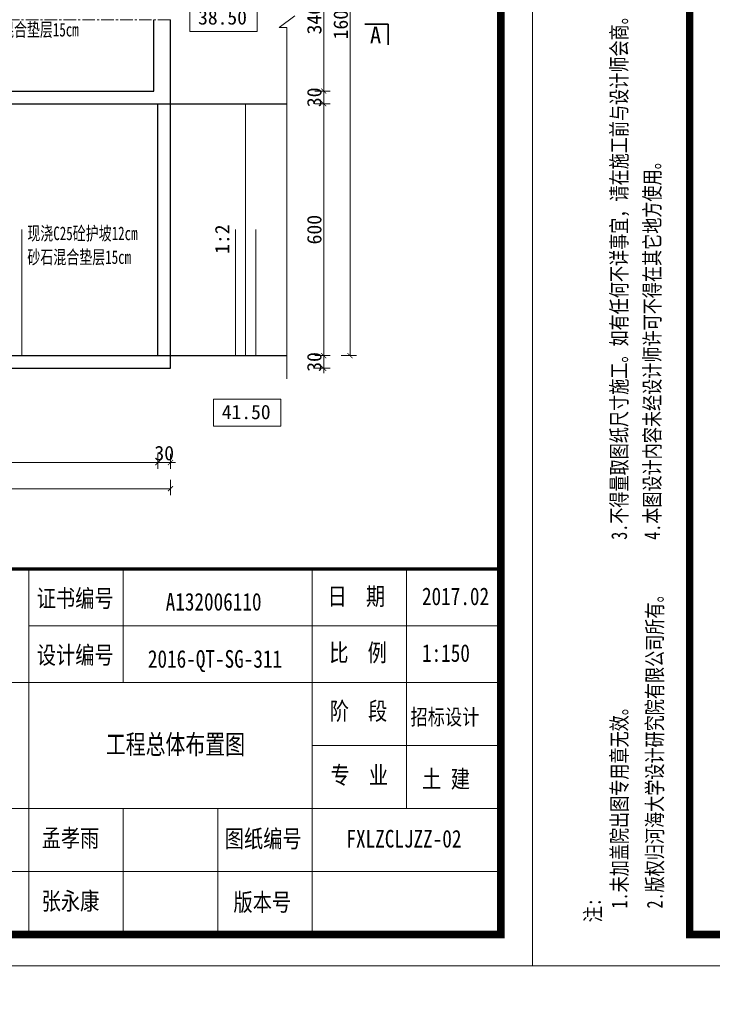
# Model space of a CAD drawing. Extents: x -13074 to 1448651, y 3648755 to 8081248.
# Tile 29 of 173: x 557903 to 558068, y 3858328 to 3858562. Entities that reach past the tile are written whole.
import ezdxf

# ---------------------------------------------------------------- set-up
doc = ezdxf.new("R2010")
doc.units = 0
doc.header["$PDMODE"] = 32
doc.header["$PDSIZE"] = 0.2
doc.linetypes.add('CENTER2', pattern=[1.125, 0.75, -0.125, 0.125, -0.125])
doc.layers.get('0').update_dxf_attribs({"linetype": 'CONTINUOUS'})
doc.layers.get('Defpoints').update_dxf_attribs({"linetype": 'CONTINUOUS'})
for name, color, linetype, lineweight in [('0.09标注线', 3, 'CONTINUOUS', 9), ('0.30粗线', 7, 'CONTINUOUS', 30), ('SHEET', 1, 'CONTINUOUS', 15), ('细实线', 3, 'CONTINUOUS', 20)]:
    doc.layers.add(name, color=color, linetype=linetype, lineweight=lineweight)
doc.layers.add('DIM', color=3, linetype='CONTINUOUS')
doc.layers.add('PUB_DIM', color=3, linetype='CONTINUOUS')
doc.styles.add('-仿宋_GB2312', font='FangSong_GB2312.ttf')
doc.styles.add('FHZ', font='FangSong_GB2312.ttf', dxfattribs={"width": 0.707, "height": 300})
doc.styles.add('TSSD_Dimension', font='tssdeng.shx', dxfattribs={"width": 0.7, "bigfont": '1hztxt.shx'})
doc.dimstyles.new('TSSD_100_100', dxfattribs={"dimtxt": 300, "dimasz": 100, "dimexe": 100, "dimexo": 250, "dimgap": 100, "dimtad": 1, "dimdec": 0, "dimzin": 0, "dimdsep": 46, "dimtxsty": 'TSSD_Dimension', "dimblk": 'ARCHTICK', "dimcen": 0, "dimdle": 100, "dimclrt": 7, "dimadec": 0, "dimazin": 0, "dimtfac": 1, "dimtdec": 0, "dimtix": 1, "dimtmove": 2, "dimatfit": 3, "dimfxl": 1, "dimtolj": 1, "dimtzin": 0, "dimarcsym": 0})
doc.dimstyles.new('副本 (5) (2) STANDARD', dxfattribs={"dimtxt": 2.3, "dimasz": 1, "dimexe": 1.25, "dimexo": 1.5, "dimgap": 0.2, "dimtad": 1, "dimdec": 1, "dimzin": 0, "dimdsep": 46, "dimtxsty": '-仿宋_GB2312', "dimblk": 'ARCHTICK', "dimcen": 0.09, "dimadec": 0, "dimazin": 0, "dimtfac": 1, "dimtdec": 1, "dimtix": 1, "dimtmove": 2, "dimatfit": 3, "dimfxl": 1.7, "dimfxlon": 1, "dimtolj": 1, "dimtzin": 0, "dimlwd": 9, "dimlwe": 9, "dimarcsym": 0})

# ---------------------------------------------------------------- blocks, each defined once
blk = doc.blocks.new('_ARCHTICK')
at = {"color": 0, "linetype": 'ByBlock', "const_width": 0.15}
blk.add_lwpolyline([(-0.5, -0.5), (0.5, 0.5)], dxfattribs=at)
blk = doc.blocks.new('*D2136')
at = {"layer": '0.09标注线', "color": 0, "linetype": 'Continuous', "lineweight": 9}
for p, q in [((557973.6, 3858545.32), (557977.22, 3858545.32)), ((557975.7, 3858545.32), (557975.7, 3858546.53)), ((557975.7, 3858542.31), (557975.7, 3858545.32)), ((557973.6, 3858542.31), (557977.22, 3858542.31)), ((557975.7, 3858542.31), (557975.7, 3858541.1))]:
    blk.add_line(p, q, dxfattribs=at)
at = {"layer": 'Defpoints', "color": 0, "linetype": 'Continuous', "lineweight": 13}
for p in [(557935.19, 3858545.32, 0.14), (557975.7, 3858545.32), (557939.19, 3858542.31)]:
    blk.add_point(p, dxfattribs=at)
at = {"layer": '0.09标注线', "color": 0, "linetype": 'Continuous', "lineweight": 9, "xscale": 1.21, "yscale": 1.21, "zscale": 1.21}
for p, rotation in [((557975.7, 3858545.32), 270), ((557975.7, 3858542.31), 90)]:
    blk.add_blockref('_ARCHTICK', p, dxfattribs=dict(at, rotation=rotation))
at = {"layer": '0.09标注线', "color": 0, "linetype": 'Continuous', "lineweight": 13, "insert": (557973.47, 3858543.82), "char_height": 3.45, "attachment_point": 5, "rotation": 90, "style": '-仿宋_GB2312'}
blk.add_mtext('\\A1;30', dxfattribs=at)
blk = doc.blocks.new('*D2137')
at = {"layer": '0.09标注线', "color": 0, "linetype": 'Continuous', "lineweight": 9}
for p, q in [((557973.6, 3858579.31), (557977.22, 3858579.31)), ((557975.7, 3858545.32), (557975.7, 3858579.31)), ((557973.6, 3858545.32), (557977.22, 3858545.32))]:
    blk.add_line(p, q, dxfattribs=at)
at = {"layer": 'Defpoints', "color": 0, "linetype": 'Continuous', "lineweight": 13}
for p in [(557935.19, 3858579.31), (557975.7, 3858579.31), (557935.19, 3858545.32, 0.14)]:
    blk.add_point(p, dxfattribs=at)
at = {"layer": '0.09标注线', "color": 0, "linetype": 'Continuous', "lineweight": 9, "xscale": 1.21, "yscale": 1.21, "zscale": 1.21}
for p, rotation in [((557975.7, 3858579.31), 90), ((557975.7, 3858545.32), 270)]:
    blk.add_blockref('_ARCHTICK', p, dxfattribs=dict(at, rotation=rotation))
at = {"layer": '0.09标注线', "color": 0, "linetype": 'Continuous', "lineweight": 13, "insert": (557973.47, 3858562.32), "char_height": 3.45, "attachment_point": 5, "rotation": 90, "style": '-仿宋_GB2312'}
blk.add_mtext('\\A1;340', dxfattribs=at)
blk = doc.blocks.new('*D2138')
at = {"layer": '0.09标注线', "color": 0, "linetype": 'Continuous', "lineweight": 9}
for p, q in [((557979.89, 3858642.31), (557983.51, 3858642.31)), ((557981.99, 3858642.31), (557981.99, 3858482.31)), ((557979.89, 3858482.31), (557983.51, 3858482.31))]:
    blk.add_line(p, q, dxfattribs=at)
at = {"layer": 'Defpoints', "color": 0, "linetype": 'Continuous', "lineweight": 13}
for p in [(557939.19, 3858642.31, 0.16), (557939.19, 3858482.31, 0.16), (557981.99, 3858482.31)]:
    blk.add_point(p, dxfattribs=at)
at = {"layer": '0.09标注线', "color": 0, "linetype": 'Continuous', "lineweight": 9, "xscale": 1.21, "yscale": 1.21, "zscale": 1.21}
for p, rotation in [((557981.99, 3858642.31), 90), ((557981.99, 3858482.31), 270)]:
    blk.add_blockref('_ARCHTICK', p, dxfattribs=dict(at, rotation=rotation))
at = {"layer": '0.09标注线', "color": 0, "linetype": 'Continuous', "lineweight": 13, "insert": (557979.77, 3858562.31), "char_height": 3.45, "attachment_point": 5, "rotation": 90, "style": '-仿宋_GB2312'}
blk.add_mtext('\\A1;1600', dxfattribs=at)
blk = doc.blocks.new('*D2142')
at = {"layer": '0.09标注线', "color": 0, "linetype": 'Continuous', "lineweight": 9}
for p, q in [((557859.19, 3858458.95), (557859.19, 3858455.33)), ((557936.19, 3858458.95), (557936.19, 3858455.33)), ((557859.19, 3858456.85), (557936.19, 3858456.85))]:
    blk.add_line(p, q, dxfattribs=at)
at = {"layer": 'Defpoints', "color": 0, "linetype": 'Continuous', "lineweight": 13}
for p in [(557859.19, 3858544.81, 0.6), (557936.19, 3858482.31, 0.41), (557936.19, 3858456.85)]:
    blk.add_point(p, dxfattribs=at)
at = {"layer": '0.09标注线', "color": 0, "linetype": 'Continuous', "lineweight": 9, "xscale": 1.21, "yscale": 1.21, "zscale": 1.21, "rotation": 180}
blk.add_blockref('_ARCHTICK', (557859.19, 3858456.85), dxfattribs=at)
at = {"layer": '0.09标注线', "color": 0, "linetype": 'Continuous', "lineweight": 9, "xscale": 1.21, "yscale": 1.21, "zscale": 1.21}
blk.add_blockref('_ARCHTICK', (557936.19, 3858456.85), dxfattribs=at)
at = {"layer": '0.09标注线', "color": 0, "linetype": 'Continuous', "lineweight": 13, "insert": (557897.69, 3858459.08), "char_height": 3.45, "attachment_point": 5, "style": '-仿宋_GB2312'}
blk.add_mtext('\\A1;770', dxfattribs=at)
blk = doc.blocks.new('*D2149')
at = {"layer": '0.09标注线', "color": 0, "linetype": 'Continuous', "lineweight": 9}
for p, q in [((557579.19, 3858452.73), (557579.19, 3858449.11)), ((557579.19, 3858450.63), (557939.19, 3858450.63)), ((557939.19, 3858452.73), (557939.19, 3858449.11))]:
    blk.add_line(p, q, dxfattribs=at)
at = {"layer": 'Defpoints', "color": 0, "linetype": 'Continuous', "lineweight": 13}
for p in [(557939.19, 3858479.31, -0.77), (557579.19, 3858472.31, -0.21), (557939.19, 3858450.63)]:
    blk.add_point(p, dxfattribs=at)
at = {"layer": '0.09标注线', "color": 0, "linetype": 'Continuous', "lineweight": 9, "xscale": 1.21, "yscale": 1.21, "zscale": 1.21, "rotation": 180}
blk.add_blockref('_ARCHTICK', (557579.19, 3858450.63), dxfattribs=at)
at = {"layer": '0.09标注线', "color": 0, "linetype": 'Continuous', "lineweight": 9, "xscale": 1.21, "yscale": 1.21, "zscale": 1.21}
blk.add_blockref('_ARCHTICK', (557939.19, 3858450.63), dxfattribs=at)
at = {"layer": '0.09标注线', "color": 0, "linetype": 'Continuous', "lineweight": 13, "insert": (557759.19, 3858452.85), "char_height": 3.45, "attachment_point": 5, "style": '-仿宋_GB2312'}
blk.add_mtext('\\A1;3600', dxfattribs=at)
blk = doc.blocks.new('*D2153')
at = {"layer": '0.09标注线', "color": 0, "linetype": 'Continuous', "lineweight": 9}
for p, q in [((557973.6, 3858542.31), (557977.22, 3858542.31)), ((557975.7, 3858482.31), (557975.7, 3858542.31)), ((557973.6, 3858482.31), (557977.22, 3858482.31))]:
    blk.add_line(p, q, dxfattribs=at)
at = {"layer": 'Defpoints', "color": 0, "linetype": 'Continuous', "lineweight": 13}
for p in [(557939.19, 3858542.31), (557975.7, 3858542.31), (557936.19, 3858482.31, 0.15)]:
    blk.add_point(p, dxfattribs=at)
at = {"layer": '0.09标注线', "color": 0, "linetype": 'Continuous', "lineweight": 9, "xscale": 1.21, "yscale": 1.21, "zscale": 1.21}
for p, rotation in [((557975.7, 3858542.31), 90), ((557975.7, 3858482.31), 270)]:
    blk.add_blockref('_ARCHTICK', p, dxfattribs=dict(at, rotation=rotation))
at = {"layer": '0.09标注线', "color": 0, "linetype": 'Continuous', "lineweight": 13, "insert": (557973.47, 3858512.31), "char_height": 3.45, "attachment_point": 5, "rotation": 90, "style": '-仿宋_GB2312'}
blk.add_mtext('\\A1;600', dxfattribs=at)
blk = doc.blocks.new('*D2154')
at = {"layer": '0.09标注线', "color": 0, "linetype": 'Continuous', "lineweight": 9}
for p, q in [((557975.7, 3858482.31), (557975.7, 3858483.52)), ((557973.6, 3858482.31), (557977.22, 3858482.31)), ((557975.7, 3858482.31), (557975.7, 3858479.31)), ((557973.6, 3858479.31), (557977.22, 3858479.31)), ((557975.7, 3858479.31), (557975.7, 3858478.1))]:
    blk.add_line(p, q, dxfattribs=at)
at = {"layer": 'Defpoints', "color": 0, "linetype": 'Continuous', "lineweight": 13}
for p in [(557939.19, 3858482.31, -0.38), (557939.19, 3858479.31, -0.38), (557975.7, 3858479.31)]:
    blk.add_point(p, dxfattribs=at)
at = {"layer": '0.09标注线', "color": 0, "linetype": 'Continuous', "lineweight": 9, "xscale": 1.21, "yscale": 1.21, "zscale": 1.21}
for p, rotation in [((557975.7, 3858482.31), 270), ((557975.7, 3858479.31), 90)]:
    blk.add_blockref('_ARCHTICK', p, dxfattribs=dict(at, rotation=rotation))
at = {"layer": '0.09标注线', "color": 0, "linetype": 'Continuous', "lineweight": 13, "insert": (557973.47, 3858480.81), "char_height": 3.45, "attachment_point": 5, "rotation": 90, "style": '-仿宋_GB2312'}
blk.add_mtext('\\A1;30', dxfattribs=at)
blk = doc.blocks.new('*D1656')
at = {"layer": 'Defpoints', "color": 0, "lineweight": 13}
for p in [(795706, 267581), (795535, 266220), (795733, 266164), (795134, 265865), (795134, 265865)]:
    blk.add_point(p, dxfattribs=at)
at = {"layer": 'PUB_DIM', "color": 0, "lineweight": -2}
blk.add_arc((795134, 265865), 536, 26.5651, 71.5651, dxfattribs=at)
at = {"layer": 'PUB_DIM', "color": 0, "lineweight": -2, "xscale": 100, "yscale": 100, "zscale": 100}
for p, rotation in [((795303, 266373), 161.5650511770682), ((795614, 266104), 296.5650511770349)]:
    blk.add_blockref('_ARCHTICK', p, dxfattribs=dict(at, rotation=rotation))
blk = doc.blocks.new('*D3524')
at = {"layer": '0.09标注线', "color": 0, "linetype": 'Continuous', "lineweight": 9}
for p, q in [((557936.19, 3858458.95), (557936.19, 3858455.33)), ((557939.19, 3858458.95), (557939.19, 3858455.33)), ((557936.19, 3858456.85), (557934.98, 3858456.85)), ((557936.19, 3858456.85), (557939.19, 3858456.85)), ((557939.19, 3858456.85), (557940.4, 3858456.85))]:
    blk.add_line(p, q, dxfattribs=at)
at = {"layer": 'Defpoints', "color": 0, "linetype": 'Continuous', "lineweight": 13}
for p in [(557936.19, 3858482.31, -0.59), (557939.19, 3858482.31, -0.58), (557939.19, 3858456.85)]:
    blk.add_point(p, dxfattribs=at)
at = {"layer": '0.09标注线', "color": 0, "linetype": 'Continuous', "lineweight": 9, "xscale": 1.21, "yscale": 1.21, "zscale": 1.21}
blk.add_blockref('_ARCHTICK', (557936.19, 3858456.85), dxfattribs=at)
at = {"layer": '0.09标注线', "color": 0, "linetype": 'Continuous', "lineweight": 9, "xscale": 1.21, "yscale": 1.21, "zscale": 1.21, "rotation": 180}
blk.add_blockref('_ARCHTICK', (557939.19, 3858456.85), dxfattribs=at)
at = {"layer": '0.09标注线', "color": 0, "linetype": 'Continuous', "lineweight": 13, "insert": (557937.69, 3858459.08), "char_height": 3.45, "attachment_point": 5, "style": '-仿宋_GB2312'}
blk.add_mtext('\\A1;30', dxfattribs=at)
blk = doc.blocks.new('123')
at = {"layer": 'PUB_DIM', "color": 7}
dim = blk.add_angular_dim_2l(base=(795535.2, 266220.4), line1=((795732.5, 266163.8), (795133.8, 265864.5)), line2=((795133.8, 265864.5), (795706, 267580.9)), text=' ', dimstyle='TSSD_100_100', dxfattribs=at)
dim.commit()
dim.dimension.update_dxf_attribs({"geometry": '*D1656', "text_midpoint": (426562.1, 722353.3)})

msp = doc.modelspace()

# ---------------------------------------------------------------- linework, layer by layer
at = {"layer": '0.09标注线'}
for p, q in [((557943.818, 3858565.931, -0.83), (557943.818, 3858559.479, -0.83)), ((557959.814, 3858559.479, -0.83), (557959.814, 3858565.931, -0.83)), ((557943.818, 3858559.479, -0.83), (557959.814, 3858559.479, -0.83)), ((557965.462, 3858471.959), (557949.466, 3858471.959)), ((557949.466, 3858471.959), (557949.466, 3858465.506)), ((557965.462, 3858465.506), (557965.462, 3858471.959)), ((557949.466, 3858465.506), (557965.462, 3858465.506))]:
    msp.add_line(p, q, dxfattribs=at)
at = {"layer": '0.09标注线', "ltscale": 0.005}
for p, q in [((557968.806, 3858563.198, -0.493), (557965.078, 3858560.467, -0.493)), ((557965.078, 3858560.467, -0.493), (557966.942, 3858560.467, -0.493))]:
    msp.add_line(p, q, dxfattribs=at)
at = {"layer": '0.09标注线', "linetype": 'Continuous', "lineweight": 35}
for q in [(557985.479, 3858561.278, -0.83), (557991.032, 3858556.29, -0.83)]:
    msp.add_line((557991.032, 3858561.278, -0.83), q, dxfattribs=at)
at = {"layer": '0.09标注线', "linetype": 'Continuous', "lineweight": 13}
msp.add_line((557966.942, 3858476.78, -0.493), (557966.942, 3858560.467, -0.493), dxfattribs=at)
at = {"layer": '0.30粗线'}
for p, q in [((557935.19, 3858545.317, -0.685), (557935.189, 3858562.314, -0.83)), ((557939.189, 3858479.314, -0.83), (557939.189, 3858562.314, -0.83)), ((557859.192, 3858545.309, -0.51), (557935.19, 3858545.317, -0.685)), ((557859.189, 3858542.314, -0.493), (557966.942, 3858542.314, -0.493)), ((557936.189, 3858482.314, -0.83), (557936.189, 3858542.314, -0.83)), ((557859.189, 3858482.314, -0.83), (557936.189, 3858482.314, -0.589)), ((557859.189, 3858482.314, -0.83), (557966.942, 3858482.314, -0.493)), ((557859.189, 3858479.314, -0.83), (557939.189, 3858479.314, -0.58))]:
    msp.add_line(p, q, dxfattribs=at)
at = {"layer": 'SHEET', "color": 7}
for p, q in [((557905.437, 3858404.489), (557905.437, 3858431.489)), ((557927.937, 3858404.489), (557927.937, 3858431.489)), ((557972.937, 3858404.489), (557972.937, 3858431.489)), ((557995.437, 3858374.489), (557995.437, 3858431.489)), ((558017.937, 3858417.989), (557905.437, 3858417.989)), ((557747.937, 3858404.489), (558017.937, 3858404.489)), ((557905.437, 3858344.489), (557905.437, 3858404.489)), ((557972.937, 3858344.489), (557972.937, 3858404.489)), ((557972.937, 3858374.489), (557972.937, 3858404.489)), ((557972.937, 3858389.489), (558017.937, 3858389.489)), ((557747.937, 3858374.489), (558017.937, 3858374.489)), ((557927.937, 3858344.489), (557927.937, 3858374.489)), ((557950.437, 3858344.489), (557950.437, 3858374.489)), ((558017.937, 3858344.489), (558017.937, 3858374.489)), ((557747.937, 3858359.489), (558017.937, 3858359.489))]:
    msp.add_line(p, q, dxfattribs=at)
for points in [[(558025.437, 3858336.989), (557395.437, 3858336.989), (557395.437, 3858782.489), (558025.437, 3858782.489)], [(558655.436, 3858336.989), (558025.437, 3858336.989), (558025.437, 3858782.489), (558655.436, 3858782.489)]]:
    msp.add_lwpolyline(points, close=True, dxfattribs=at)
at = {"layer": 'SHEET', "color": 7, "const_width": 1.8}
for points in [[(557432.937, 3858774.989), (558017.937, 3858774.989), (558017.937, 3858344.489), (557432.937, 3858344.489)], [(558062.937, 3858774.989), (558647.936, 3858774.989), (558647.936, 3858344.489), (558062.937, 3858344.489)]]:
    msp.add_lwpolyline(points, close=True, dxfattribs=at)
at = {"layer": 'SHEET', "color": 7, "const_width": 0.75}
msp.add_lwpolyline([(557747.937, 3858431.489), (558017.937, 3858431.489)], dxfattribs=at)
at = {"layer": '细实线', "color": 1, "linetype": 'CENTER2', "lineweight": 13, "ltscale": 4}
msp.add_line((557939.189, 3858562.314, -0.826), (557499.557, 3858562.314, -1.103), dxfattribs=at)
at = {"layer": '细实线', "color": 3, "lineweight": 15}
for p, q in [((557957.081, 3858482.314, -0.493), (557957.081, 3858542.314, -0.493)), ((557903.724, 3858482.314, -0.781), (557903.724, 3858512.314, -0.781)), ((557954.654, 3858482.314, -0.493), (557954.654, 3858512.314, -0.493)), ((557959.508, 3858482.314, -0.493), (557959.508, 3858512.314, -0.493))]:
    msp.add_line(p, q, dxfattribs=at)

# ---------------------------------------------------------------- block references
at = {"linetype": 'Continuous', "lineweight": 13, "xscale": 0.01000000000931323, "yscale": 0.009999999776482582, "zscale": 0.01}
msp.add_blockref('123', (552983.124, 3855442.078), dxfattribs=at)

# ---------------------------------------------------------------- texts
at = {"color": 7, "insert": (557939.187, 3858389.489), "char_height": 4.62856, "width": 67.49995, "attachment_point": 5, "style": 'FHZ'}
msp.add_mtext('{\\W0.75; 工程总体布置图}', dxfattribs=at)
at = {"layer": '0.09标注线', "color": 3, "lineweight": 9, "style": '-仿宋_GB2312', "width": 0.7}
for s, p in [('砂石混合垫层15cm', (557892.591, 3858558.32, -0.493)), ('现浇C25砼护坡12cm', (557905.067, 3858509.813, -0.83)), ('砂石混合垫层15cm', (557905.067, 3858504.154, -0.83))]:
    msp.add_text(s, height=3.24, dxfattribs=at).set_placement(p)
at = {"layer": '0.09标注线', "attachment_point": 3, "style": '-仿宋_GB2312'}
for s, insert, char_height, width in [('38.50', (557957.398, 3858564.58, -0.83), 3.42, 3.42), ('A', (557989.402, 3858560.624, -0.83), 3.938, 3.9375), ('41.50', (557963.047, 3858470.607), 3.42, 3.42)]:
    msp.add_mtext(s, dxfattribs=dict(at, insert=insert, char_height=char_height, width=width))
at = {"layer": '0.09标注线', "insert": (557949.785, 3858506.563, -0.493), "char_height": 3.42, "width": 3.42, "attachment_point": 1, "rotation": 90, "style": '-仿宋_GB2312'}
msp.add_mtext('1:2', dxfattribs=at)
at = {"layer": 'DIM', "color": 7, "style": 'FHZ', "width": 0.75}
for s, p in [('3.不得量取图纸尺寸施工。如有任何不详事宜，请在施工前与设计师会商。', (558047.987, 3858438.459)), ('4.本图设计内容未经设计师许可不得在其它地方使用。', (558055.876, 3858438.459)), ('2.版权归河海大学设计研究院有限公司所有。', (558056.474, 3858350.659)), ('1.未加盖院出图专用章无效。', (558048.05, 3858350.659)), ('注:', (558041.759, 3858347.369))]:
    msp.add_text(s, height=3.75, rotation=90, dxfattribs=at).set_placement(p)
at = {"layer": 'SHEET', "color": 7, "style": 'FHZ', "width": 0.8}
for s, height, p in [('证书编号', 4.2, (557907.308, 3858422.408)), ('日  期', 4.2, (557976.624, 3858422.894)), ('2017.02', 4.2, (557999.124, 3858422.894)), ('A132006110', 4.2, (557938.035, 3858421.607)), ('设计编号', 4.2, (557907.316, 3858408.908)), ('比  例', 4.2, (557977.018, 3858409.479)), ('1:150', 4.2, (557999.124, 3858409.394)), ('阶  段', 4.2, (557977.12, 3858395.575)), ('招标设计', 3.75, (557996.407, 3858394.394)), ('专  业', 4.2, (557977.305, 3858380.311)), ('土 建', 4.2, (557999.124, 3858379.394)), ('孟孝雨', 4.2, (557908.481, 3858365.335)), ('图纸编号', 4.2, (557952.122, 3858365.175)), ('FXLZCLJZZ-02', 4.2, (557981.113, 3858365.175)), ('张永康', 4.2, (557908.481, 3858350.335)), ('版本号', 4.2, (557954.194, 3858350.069))]:
    msp.add_text(s, height=height, dxfattribs=at).set_placement(p)
at = {"layer": 'SHEET', "color": 1, "style": 'FHZ', "width": 0.8}
msp.add_text('2016-QT-SG-311', height=4.2, dxfattribs=at).set_placement((557933.792, 3858407.994))

# ---------------------------------------------------------------- dimensions: what is measured, and where the dimension line sits
at = {"layer": '0.09标注线', "linetype": 'Continuous', "lineweight": 13}
for base, p1, p2, picture, middle in [((557981.992, 3858482.314, -0.83), (557939.19, 3858642.314, -0.674), (557939.189, 3858482.314, -0.674), '*D2138', (557979.767, 3858562.314, -0.83)), ((557975.695, 3858579.314, -0.83), (557935.19, 3858545.317, -0.685), (557935.189, 3858579.314, -0.83), '*D2137', (557973.47, 3858562.315, -0.83)), ((557975.695, 3858545.317, -0.83), (557939.189, 3858542.314, -0.83), (557935.19, 3858545.317, -0.685), '*D2136', (557973.47, 3858543.815, -0.83)), ((557975.695, 3858542.314, -0.83), (557936.189, 3858482.314, -0.683), (557939.189, 3858542.314, -0.83), '*D2153', (557973.47, 3858512.314, -0.83)), ((557975.695, 3858479.314, -0.294), (557939.189, 3858482.314, -0.674), (557939.189, 3858479.314, -0.674), '*D2154', (557973.47, 3858480.814, -0.294))]:
    dim = msp.add_linear_dim(base=base, p1=p1, p2=p2, angle=270, dimstyle='副本 (5) (2) STANDARD', override={"dimtxt": 3.45, "dimasz": 1.21, "dimexe": 1.52, "dimexo": 1.83, "dimgap": 0.5, "dimdec": 0, "dimlfac": 10, "dimfxl": 2.1}, dxfattribs=at)
    dim.commit()
    dim.dimension.update_dxf_attribs({"geometry": picture, "text_midpoint": middle})
for base, p1, p2, picture, middle in [((557936.189, 3858456.854, -1.089), (557859.189, 3858544.814, -0.493), (557936.189, 3858482.314, -0.683), '*D2142', (557897.689, 3858459.079, -1.089)), ((557939.189, 3858456.854), (557936.189, 3858482.314, -0.589), (557939.189, 3858482.314, -0.58), '*D3524', (557937.689, 3858459.079)), ((557939.191, 3858450.629, -0.553), (557579.189, 3858472.314, -0.76), (557939.191, 3858479.314, -1.325), '*D2149', (557759.19, 3858452.854, -0.553))]:
    dim = msp.add_linear_dim(base=base, p1=p1, p2=p2, dimstyle='副本 (5) (2) STANDARD', override={"dimtxt": 3.45, "dimasz": 1.21, "dimexe": 1.52, "dimexo": 1.83, "dimgap": 0.5, "dimdec": 0, "dimlfac": 10, "dimfxl": 2.1}, dxfattribs=at)
    dim.commit()
    dim.dimension.update_dxf_attribs({"geometry": picture, "text_midpoint": middle})

doc.saveas('drawing.dxf')
